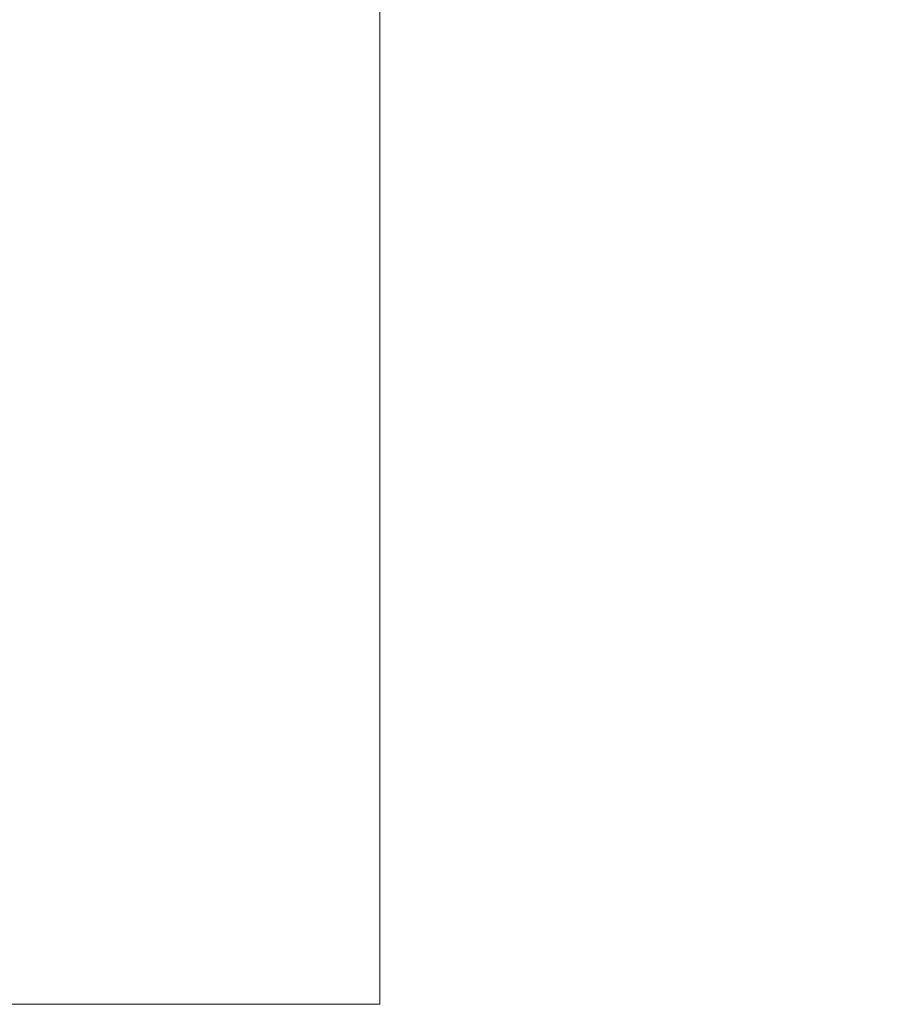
# Model space of a CAD drawing. Header units: inches. Extents: x 1504 to 12593, y -807 to 3183.
# Tile 250 of 256: x 8565 to 9820, y -807 to 593. Entities that reach past the tile are written whole.
import ezdxf

# ---------------------------------------------------------------- set-up
doc = ezdxf.new("R2010")
doc.units = ezdxf.units.IN
doc.header["$MEASUREMENT"] = 0
doc.layers.add('at_Rect', color=7, linetype='Continuous')

msp = doc.modelspace()

# ---------------------------------------------------------------- linework, layer by layer
at = {"layer": 'at_Rect', "color": 7, "lineweight": 15}
for q in [(9076.2, 3183.4), (1504.3, -806.6)]:
    msp.add_line((9076.2, -806.6), q, dxfattribs=at)

# ---------------------------------------------------------------- texts
at = {"color": 0, "attachment_point": 1}
for s, insert, char_height, width in [('\\pi284;{\\fTimes New Roman|b1|i0|c238|p18;\\C256;Ekspertyza techniczna stanu ochrony przeciwpożarowej budynku \\P\\pi153.69;CENTRUM KULTURY I TURYSTYKI UL. WARSZAWSKA 26, 11 - 700 MRĄGOWO\\H1.0036x; }', (7357.6, -16.4), 18, 1314.643), ('\\pi15.19;{\\fTimes New Roman|b0|i0|c238|p18;EKSPERTYZA TECHNICZNA w trybie § 2 rozporządzenia Ministra Infrastruktury z 12 \\P\\pi5.9078;kwietnia 2002 r. w sprawie warunków technicznych, jakim powinny odpowiadać budynki i \\P\\pi225.62;ich usytuowanie (Dz. U. Nr 75, poz. 690 ze zm.)}', (7507.2, -138.5), 17.3855, 948.451)]:
    msp.add_mtext(s, dxfattribs=dict(at, insert=insert, char_height=char_height, width=width))

doc.saveas('drawing.dxf')
